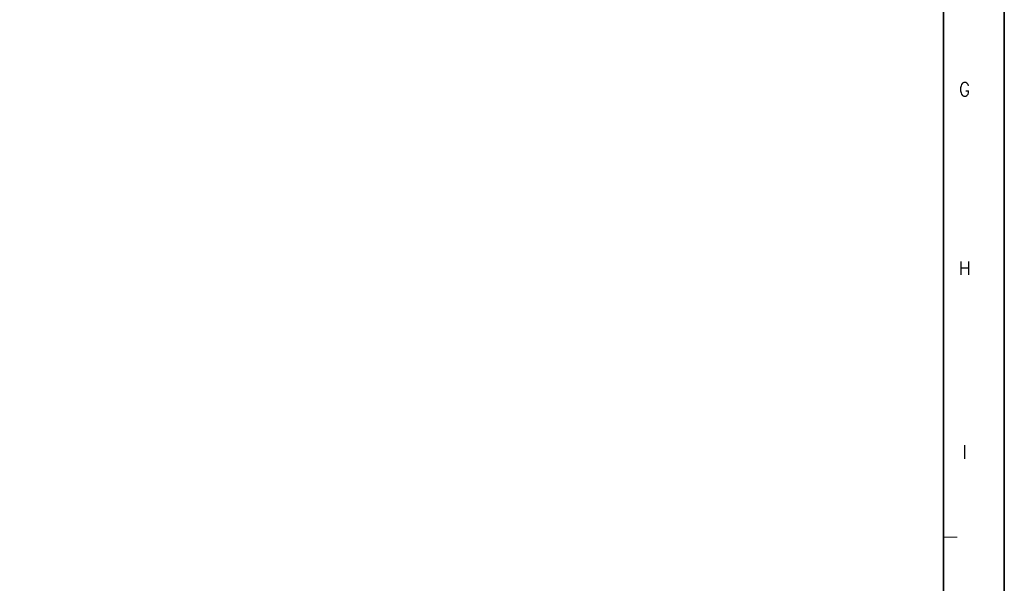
# Model space of a CAD drawing. Header units: millimetres. Extents: x 4497 to 11741, y 5958 to 12619.
# Tile 28 of 256: x 4812 to 4940, y 6531 to 6604. Entities that reach past the tile are written whole.
import ezdxf
from ezdxf.enums import TextEntityAlignment as Align

# ---------------------------------------------------------------- set-up
doc = ezdxf.new("R2010")
doc.units = ezdxf.units.MM
doc.header["$LTSCALE"] = 0.8
doc.layers.get('0').update_dxf_attribs({"linetype": 'CONTINUOUS', "lineweight": 0})
doc.styles.get("Standard").update_dxf_attribs({"font": 'romans.shx', "width": 0.8, "oblique": 5, "bigfont": 'whgtxt.shx'})

msp = doc.modelspace()

# ---------------------------------------------------------------- linework, layer by layer
at = {"color": 7, "linetype": 'Continuous', "lineweight": 35}
msp.add_line((4931.827, 6466.191), (4931.827, 6747.976), dxfattribs=at)
at = {"color": 7, "linetype": 'Continuous'}
msp.add_line((4931.827, 6536.637), (4933.586, 6536.637), dxfattribs=at)
at = {"color": 7, "linetype": 'Continuous', "lineweight": 35}
msp.add_lwpolyline([(4519.723, 6755.583), (4519.723, 6458.583), (4939.723, 6458.583), (4939.723, 6755.583)], close=True, dxfattribs=at)

# ---------------------------------------------------------------- texts
at = {"color": 7, "linetype": 'Continuous', "width": 0.933333}
for s, p in [('G', (4934.555, 6594.873)), ('H', (4934.555, 6571.61)), ('I', (4934.555, 6547.704))]:
    msp.add_text(s, height=1.759, dxfattribs=at).set_placement(p, align=Align.MIDDLE_CENTER)

doc.saveas('drawing.dxf')
